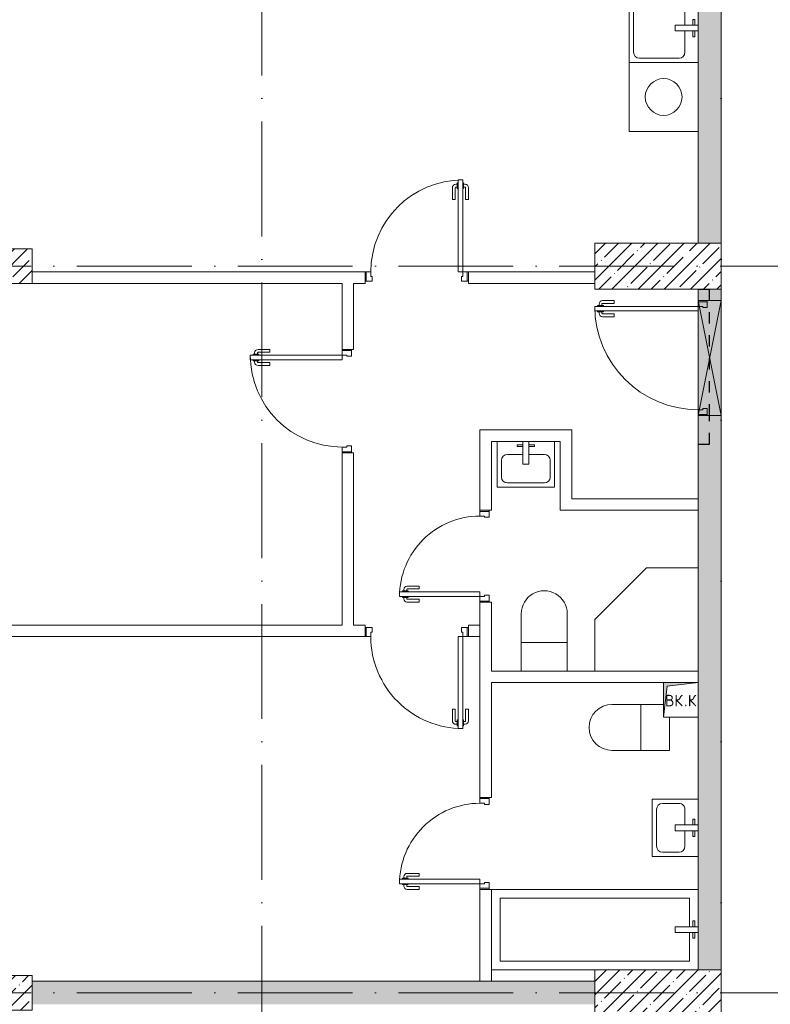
# Model space of a CAD drawing. Header units: millimetres. Extents: x -3267 to 40126, y 29201 to 102288.
# Tile 226 of 256: x 12117 to 18654, y 51319 to 59889. Entities that reach past the tile are written whole.
import ezdxf

# ---------------------------------------------------------------- set-up
doc = ezdxf.new("R2010")
doc.units = ezdxf.units.MM
doc.linetypes.add('3_ Штрих_ 1 х 1 мм', pattern=[200, 100, -100])
doc.linetypes.add('4_ Штрихпунктир_ 10 х 2 мм', pattern=[1400, 1000, -200, 0, -200])
for name, color, linetype, lineweight in [('A-____-NOTE-TEXT', 5, 'Continuous', 5), ('A-DOOR-____-MCUT', 7, 'Continuous', 18), ('A-DOOR-____-OTLN', 7, 'Continuous', 9), ('A-DOOR-FRAM-MCUT', 7, 'Continuous', 18), ('A-GLAZ-____-MCUT', 7, 'Continuous', 9), ('A-GLAZ-____-OTLN', 7, 'Continuous', 9), ('A-WALL-____-PATT', 7, 'Continuous', 9), ('I-WALL-____-MCUT', 7, 'Continuous', 9), ('I-WALL-____-OTLN', 7, 'Continuous', 9), ('M-EQPM-____-OTLN', 7, 'Continuous', 9), ('P-SANR-FIXT-OTLN', 7, 'Continuous', 9), ('S-BEAM-____-OTLN', 7, 'Continuous', 9), ('S-COLS-____-MCUT', 7, 'Continuous', 9), ('S-COLS-____-OTLN', 7, 'Continuous', 9), ('S-GRID-____-OTLN', 7, 'Continuous', 9)]:
    doc.layers.add(name, color=color, linetype=linetype, lineweight=lineweight)
doc.styles.add('GOST Common', font='GOST_Common.ttf', dxfattribs={"height": 100})
pattern_1 = [(135, (150.28, 188.64), (-282.8427, 3e-14), [5, -395]), (135, (174.9, 237.36), (-282.8427, 3e-14), [5, -395]), (135, (211.96, 236.53), (-282.8427, 3e-14), [5, -395]), (135, (114.96, 223.96), (-282.8427, 3e-14), [5, -395]), (135, (77.54, 223.96), (-282.8427, 3e-14), [5, -395]), (135, (57.44, 184.52), (-282.8427, 3e-14), [5, -395]), (135, (66.21, 142.9), (-282.8427, 3e-14), [5, -395]), (135, (107.33, 161), (-282.8427, 3e-14), [5, -395]), (135, (99.08, 130.94), (-282.8427, 3e-14), [5, -395]), (135, (22.6, 136.46), (-282.8427, 3e-14), [5, -395]), (135, (21.16, 168.08), (-282.8427, 3e-14), [5, -395]), (135, (46.13, 96.12), (-282.8427, 3e-14), [5, -395]), (135, (3.54, 74.6), (-282.8427, 3e-14), [5, -395]), (135, (40.3, 47.56), (-282.8427, 3e-14), [5, -395]), (135, (39.77, 18.47), (-282.8427, 3e-14), [5, -395]), (135, (76.94, 37.28), (-282.8427, 3e-14), [5, -395]), (135, (114.18, 62.4), (-282.8427, 3e-14), [5, -395]), (135, (139.87, 90.2), (-282.8427, 3e-14), [5, -395]), (135, (141.44, 15.82), (-282.8427, 3e-14), [5, -395]), (135, (188.69, 26.73), (-282.8427, 3e-14), [5, -395]), (135, (176.14, 51.36), (-282.8427, 3e-14), [5, -395]), (135, (177.03, 0), (-282.8427, 3e-14), [5, -395]), (135, (276.61, 8.22), (-282.8427, 3e-14), [5, -395]), (135, (271.19, 31.72), (-282.8427, 3e-14), [5, -395]), (135, (268.29, 119.65), (-282.8427, 3e-14), [5, -395]), (135, (237.92, 101.95), (-282.8427, 3e-14), [5, -395]), (135, (237.92, 158.27), (-282.8427, 3e-14), [5, -395]), (135, (260.4, 204.35), (-282.8427, 3e-14), [5, -395]), (135, (275.54, 235.4), (-282.8427, 3e-14), [5, -395]), (135, (117.62, 268.96), (-282.8427, 3e-14), [5, -395]), (135, (203.62, 273.83), (-282.8427, 3e-14), [5, -395]), (135, (47.24, 279.3), (-282.8427, 3e-14), [5, -395]), (135, (23.2, 266.16), (-282.8427, 3e-14), [5, -395]), (135, (42.78, 232.52), (-282.8427, 3e-14), [5, -395]), (135, (177.76, 90.57), (-282.8427, 3e-14), [5, -395]), (135, (181.12, 121.8), (-282.8427, 3e-14), [5, -395]), (135, (206.73, 172.06), (-282.8427, 3e-14), [5, -395]), (135, (143.14, 136.62), (-282.8427, 3e-14), [5, -395]), (135, (211.51, 131.86), (-282.8427, 3e-14), [5, -395]), (135, (81.47, 95.1), (-282.8427, 3e-14), [5, -395]), (135, (235.13, 60.46), (-282.8427, 3e-14), [5, -395]), (135, (242.24, 4.89), (-282.8427, 3e-14), [5, -395]), (45, (0, 106.07), (-282.8427, 0), []), (45, (106.07, 0), (-282.8427, 0), []), (45, (176.78, 0), (-282.8427, 0), []), (45, (0, 176.78), (-282.8427, 0), [])]

# ---------------------------------------------------------------- blocks, each defined once
blk = doc.blocks.new('АР_Дверь однопольная - 1000х2100h_900__Вход в кв_EI30-4133551-ВКК_02_К1_З_ЭОМ_кабель_')
at = {"layer": 'A-DOOR-____-MCUT', "color": 253, "lineweight": 13, "true_color": 0xaaaaaa}
for p, q in [((450, 1000), (410, 1000)), ((410, 1000), (410, 100)), ((450, 100), (450, 1000)), ((410, 100), (450, 100))]:
    blk.add_line(p, q, dxfattribs=at)
at = {"layer": 'A-DOOR-____-OTLN', "color": 253, "lineweight": 5, "true_color": 0xaaaaaa}
for p, q in [((402, 962.5), (390, 962.5)), ((402, 975), (402, 925)), ((410, 975), (402, 975)), ((450, 975), (458, 975)), ((458, 975), (458, 925)), ((458, 962.5), (470, 962.5)), ((360, 830), (360, 932.5)), ((385, 830), (385, 932.5)), ((402, 937.5), (390, 937.5)), ((402, 925), (410, 925)), ((458, 925), (450, 925)), ((458, 937.5), (470, 937.5)), ((475, 830), (475, 932.5)), ((500, 830), (500, 932.5)), ((385, 830), (360, 830)), ((475, 830), (500, 830))]:
    blk.add_line(p, q, dxfattribs=at)
for centre, radius, start, end in [((450, 100), 900, 90, 180), ((390, 932.5), 30, 90, 180), ((470, 932.5), 30, 0, 90), ((390, 932.5), 4.99, 90, 180), ((470, 932.5), 4.99, 0, 90)]:
    blk.add_arc(centre, radius, start, end, dxfattribs=at)
at = {"layer": 'A-DOOR-FRAM-MCUT', "color": 253, "lineweight": 13, "true_color": 0xaaaaaa}
for p, q in [((-490, 100), (-500, 100)), ((-450, 100), (-490, 100)), ((-490, 100), (-490, 20)), ((-450, 60), (-450, 100)), ((490, 100), (450, 100)), ((450, 100), (450, 60)), ((490, 20), (490, 100)), ((490, 100), (500, 100)), ((-490, 20), (-500, 20)), ((-490, 20), (-440, 20)), ((-440, 60), (-450, 60)), ((-440, 20), (-440, 60)), ((450, 60), (440, 60)), ((440, 60), (440, 20)), ((440, 20), (490, 20)), ((490, 20), (500, 20))]:
    blk.add_line(p, q, dxfattribs=at)
blk = doc.blocks.new('АР_Дверь однопольная - 800х2100h_700__Глухая_Су апарт_тип_эт-1417734-ВКК_02_К1_З_ЭОМ_кабель_')
at = {"layer": 'A-DOOR-____-MCUT', "color": 253, "lineweight": 13, "true_color": 0xaaaaaa}
for p, q in [((-350, 750), (-350, 50)), ((-310, 750), (-350, 750)), ((-310, 50), (-310, 750)), ((-350, 50), (-310, 50))]:
    blk.add_line(p, q, dxfattribs=at)
at = {"layer": 'A-DOOR-____-OTLN', "color": 253, "lineweight": 5, "true_color": 0xaaaaaa}
for p, q in [((-358, 712.5), (-370, 712.5)), ((-358, 687.5), (-370, 687.5)), ((-358, 725), (-358, 675)), ((-350, 725), (-358, 725)), ((-310, 725), (-302, 725)), ((-302, 725), (-302, 675)), ((-302, 712.5), (-290, 712.5)), ((-302, 687.5), (-290, 687.5)), ((-400, 580), (-400, 682.5)), ((-375, 580), (-375, 682.5)), ((-358, 675), (-350, 675)), ((-302, 675), (-310, 675)), ((-285, 580), (-285, 682.5)), ((-260, 580), (-260, 682.5)), ((-375, 580), (-400, 580)), ((-285, 580), (-260, 580))]:
    blk.add_line(p, q, dxfattribs=at)
for centre, radius, start, end in [((-370, 682.5), 30, 90, 180), ((-370, 682.5), 4.99, 90, 180), ((-350, 50), 700, 360, 90), ((-290, 682.5), 30, 360, 90), ((-290, 682.5), 4.99, 360, 90)]:
    blk.add_arc(centre, radius, start, end, dxfattribs=at)
at = {"layer": 'A-DOOR-FRAM-MCUT', "color": 253, "lineweight": 13, "true_color": 0xaaaaaa}
for p, q in [((-390, 50), (-400, 50)), ((-350, 50), (-390, 50)), ((-390, 50), (-390, -30)), ((-350, 10), (-350, 50)), ((-340, 10), (-350, 10)), ((-340, -30), (-340, 10)), ((350, 10), (340, 10)), ((340, 10), (340, -30)), ((390, 50), (350, 50)), ((350, 50), (350, 10)), ((390, -30), (390, 50)), ((390, 50), (400, 50)), ((-390, -30), (-400, -30)), ((-390, -30), (-340, -30)), ((340, -30), (390, -30)), ((390, -30), (400, -30))]:
    blk.add_line(p, q, dxfattribs=at)
blk = doc.blocks.new('АР_Дверь однопольная - 900х2100h_800__Глухая_Межкомнатные апарт_тип_эт-1418795-ВКК_02_К1_З_ЭОМ_кабель_')
at = {"layer": 'A-DOOR-____-MCUT', "color": 253, "lineweight": 13, "true_color": 0xaaaaaa}
for p, q in [((400, 850), (360, 850)), ((360, 850), (360, 50)), ((400, 50), (400, 850)), ((360, 50), (400, 50))]:
    blk.add_line(p, q, dxfattribs=at)
at = {"layer": 'A-DOOR-____-OTLN', "color": 253, "lineweight": 5, "true_color": 0xaaaaaa}
for p, q in [((310, 680), (310, 782.5)), ((335, 680), (335, 782.5)), ((352, 812.5), (340, 812.5)), ((352, 787.5), (340, 787.5)), ((352, 825), (352, 775)), ((360, 825), (352, 825)), ((352, 775), (360, 775)), ((400, 825), (408, 825)), ((408, 775), (400, 775)), ((408, 825), (408, 775)), ((408, 812.5), (420, 812.5)), ((408, 787.5), (420, 787.5)), ((425, 680), (425, 782.5)), ((450, 680), (450, 782.5)), ((335, 680), (310, 680)), ((425, 680), (450, 680))]:
    blk.add_line(p, q, dxfattribs=at)
for centre, radius, start, end in [((400, 50), 800, 90, 180), ((340, 782.5), 30, 90, 180), ((340, 782.5), 4.99, 90, 180), ((420, 782.5), 30, 0, 90), ((420, 782.5), 4.99, 0, 90)]:
    blk.add_arc(centre, radius, start, end, dxfattribs=at)
at = {"layer": 'A-DOOR-FRAM-MCUT', "color": 253, "lineweight": 13, "true_color": 0xaaaaaa}
for p, q in [((-440, 50), (-450, 50)), ((-400, 50), (-440, 50)), ((-440, 50), (-440, -30)), ((-400, 10), (-400, 50)), ((-390, 10), (-400, 10)), ((-390, -30), (-390, 10)), ((400, 10), (390, 10)), ((390, 10), (390, -30)), ((440, 50), (400, 50)), ((400, 50), (400, 10)), ((440, -30), (440, 50)), ((440, 50), (450, 50)), ((-440, -30), (-450, -30)), ((-440, -30), (-390, -30)), ((390, -30), (440, -30)), ((440, -30), (450, -30))]:
    blk.add_line(p, q, dxfattribs=at)
blk = doc.blocks.new('АР_Дверь однопольная - 900х2100h_800__Глухая_Межкомнатные апарт_тип_эт-1418783-ВКК_02_К1_З_ЭОМ_кабель_')
at = {"layer": 'A-DOOR-____-MCUT', "color": 253, "lineweight": 13, "true_color": 0xaaaaaa}
for p, q in [((-400, 850), (-400, 50)), ((-360, 850), (-400, 850)), ((-360, 50), (-360, 850)), ((-400, 50), (-360, 50))]:
    blk.add_line(p, q, dxfattribs=at)
at = {"layer": 'A-DOOR-____-OTLN', "color": 253, "lineweight": 5, "true_color": 0xaaaaaa}
for p, q in [((-450, 680), (-450, 782.5)), ((-425, 680), (-425, 782.5)), ((-408, 812.5), (-420, 812.5)), ((-408, 787.5), (-420, 787.5)), ((-408, 825), (-408, 775)), ((-400, 825), (-408, 825)), ((-408, 775), (-400, 775)), ((-360, 825), (-352, 825)), ((-352, 775), (-360, 775)), ((-352, 825), (-352, 775)), ((-352, 812.5), (-340, 812.5)), ((-352, 787.5), (-340, 787.5)), ((-335, 680), (-335, 782.5)), ((-310, 680), (-310, 782.5)), ((-425, 680), (-450, 680)), ((-335, 680), (-310, 680))]:
    blk.add_line(p, q, dxfattribs=at)
for centre, radius, start, end in [((-420, 782.5), 30, 90, 180), ((-420, 782.5), 4.99, 90, 180), ((-400, 50), 800, 360, 90), ((-340, 782.5), 30, 360, 90), ((-340, 782.5), 4.99, 360, 90)]:
    blk.add_arc(centre, radius, start, end, dxfattribs=at)
at = {"layer": 'A-DOOR-FRAM-MCUT', "color": 253, "lineweight": 13, "true_color": 0xaaaaaa}
for p, q in [((-440, 50), (-450, 50)), ((-400, 50), (-440, 50)), ((-440, 50), (-440, -30)), ((-400, 10), (-400, 50)), ((-390, 10), (-400, 10)), ((-390, -30), (-390, 10)), ((400, 10), (390, 10)), ((390, 10), (390, -30)), ((440, 50), (400, 50)), ((400, 50), (400, 10)), ((440, -30), (440, 50)), ((440, 50), (450, 50)), ((-440, -30), (-450, -30)), ((-440, -30), (-390, -30)), ((390, -30), (440, -30)), ((440, -30), (450, -30))]:
    blk.add_line(p, q, dxfattribs=at)
blk = doc.blocks.new('КР_Колонна_ЖБ_Прямоугольная - 300x2400h_B40-1049138-ВКК_02_К1_З_ЭОМ_кабель_')
at = {"layer": 'S-COLS-____-OTLN', "lineweight": 5, "true_color": 0xaaaaaa}
h = blk.add_hatch(dxfattribs=at)
h.set_pattern_fill('FP_3', color=253, style=0, pattern_type=2)
h.set_pattern_definition([(315, (-51700, 9300), (114.04925, 114.04925), []), (315, (-51700, 9185.95), (114.04925, 114.04925), [201.613, -40.323, 3.353, -36.97])])
h.paths.add_polyline_path([(-150, 1200), (-150, -1200), (150, -1200), (150, 1200)])
at = {"layer": 'S-COLS-____-MCUT', "color": 253, "lineweight": 5, "true_color": 0xaaaaaa}
for p, q in [((150, 1200), (-150, 1200)), ((-150, 1200), (-150, -1200)), ((150, -1200), (150, 1200)), ((-150, -1200), (150, -1200))]:
    blk.add_line(p, q, dxfattribs=at)
blk = doc.blocks.new('КР_Колонна_ЖБ_Прямоугольная - 400x1100h_B40-1049140-ВКК_02_К1_З_ЭОМ_кабель_')
at = {"layer": 'S-COLS-____-OTLN', "lineweight": 5, "true_color": 0xaaaaaa}
h = blk.add_hatch(dxfattribs=at)
h.set_pattern_fill('FP_4', color=253, style=0, pattern_type=2)
h.set_pattern_definition([(315, (-51700, 15950), (114.04925, 114.04925), []), (315, (-51700, 15835.95), (114.04925, 114.04925), [201.613, -40.323, 3.353, -36.97])])
h.paths.add_polyline_path([(-200, -550), (200, -550), (200, 550), (-200, 550)])
at = {"layer": 'S-COLS-____-MCUT', "color": 253, "lineweight": 5, "true_color": 0xaaaaaa}
for p, q in [((200, 550), (-200, 550)), ((-200, 550), (-200, -550)), ((200, -550), (200, 550)), ((-200, -550), (200, -550))]:
    blk.add_line(p, q, dxfattribs=at)
blk = doc.blocks.new('КР_Колонна_ЖБ_Прямоугольная - 300x2400h_B40-V6-ВКК_02_К1_З_ЭОМ_кабель_')
at = {"layer": 'S-COLS-____-OTLN', "lineweight": 5, "true_color": 0xaaaaaa}
h = blk.add_hatch(dxfattribs=at)
h.set_pattern_fill('FP_7', color=253, style=0, pattern_type=2)
h.set_pattern_definition([(315, (-58025, 9300), (114.04925, 114.04925), []), (315, (-58025, 9185.95), (114.04925, 114.04925), [201.613, -40.323, 3.353, -36.97])])
h.paths.add_polyline_path([(-150, 1200), (-150, -1200), (150, -1200), (150, 1200)])
at = {"layer": 'S-COLS-____-MCUT', "color": 253, "lineweight": 5, "true_color": 0xaaaaaa}
for p, q in [((150, 1200), (-150, 1200)), ((-150, 1200), (-150, -1200)), ((150, -1200), (150, 1200)), ((-150, -1200), (150, -1200))]:
    blk.add_line(p, q, dxfattribs=at)
blk = doc.blocks.new('КР_Колонна_ЖБ_Прямоугольная - 400x1100h_B40-V21-ВКК_02_К1_З_ЭОМ_кабель_')
at = {"layer": 'S-COLS-____-OTLN', "lineweight": 5, "true_color": 0xaaaaaa}
h = blk.add_hatch(dxfattribs=at)
h.set_pattern_fill('FP_22', color=253, style=0, pattern_type=2)
h.set_pattern_definition([(315, (-58025, 15950), (114.04925, 114.04925), []), (315, (-58025, 15835.95), (114.04925, 114.04925), [201.613, -40.323, 3.353, -36.97])])
h.paths.add_polyline_path([(-200, -550), (200, -550), (200, 550), (-200, 550)])
at = {"layer": 'S-COLS-____-MCUT', "color": 253, "lineweight": 5, "true_color": 0xaaaaaa}
for p, q in [((200, 550), (-200, 550)), ((-200, 550), (-200, -550)), ((200, -550), (200, 550)), ((-200, -550), (200, -550))]:
    blk.add_line(p, q, dxfattribs=at)
blk = doc.blocks.new('АР_Канал вертикальный прямоугольный - ВК_К-7548682-ВКК_02_К1_З_ЭОМ_кабель_')
at = {"layer": 'M-EQPM-____-OTLN', "lineweight": 5, "true_color": 0xe2e2e2}
blk.add_hatch(color=254, dxfattribs=at).paths.add_polyline_path([(-150, -150), (-120, 120), (150, 150), (-150, 150)])
at = {"layer": 'M-EQPM-____-OTLN', "color": 253, "lineweight": 13, "true_color": 0xaaaaaa}
for p, q in [((150, 150), (-150, 150)), ((-150, 150), (-150, -150)), ((150, 150), (-150, 150)), ((-150, 150), (-150, -150)), ((-150, -150), (-120, 120)), ((-150, -150), (-120, 120)), ((-120, 120), (150, 150)), ((-120, 120), (150, 150)), ((150, -150), (150, 150)), ((-150, -150), (150, -150))]:
    blk.add_line(p, q, dxfattribs=at)
at = {"layer": 'M-EQPM-____-OTLN', "color": 253, "lineweight": 5, "true_color": 0xaaaaaa}
for p, q in [((-150, -150), (-150, 150)), ((-150, 150), (150, 150)), ((150, 150), (150, -150)), ((150, -150), (-150, -150))]:
    blk.add_line(p, q, dxfattribs=at)
blk = doc.blocks.new('A-PLU-toilet-2-2D - L600xW600xH900-V33-ВКК_02_К1_З_ЭОМ_кабель_')
at = {"layer": 'P-SANR-FIXT-OTLN', "color": 253, "lineweight": 5, "true_color": 0xaaaaaa}
for p, q in [((250, 0), (-250, 0)), ((-250, 0), (-250, -290)), ((-250, 0), (-250, -290)), ((250, 0), (-250, 0)), ((0, 0), (0, -400)), ((-200, -400), (250, -400)), ((-200, -400), (250, -400))]:
    blk.add_line(p, q, dxfattribs=at)
blk.add_arc((250, -200), 200, 270, 90, dxfattribs=at)
blk.add_arc((250, -200), 200, 270, 90, dxfattribs=at)
blk = doc.blocks.new('A-PLU-toilet-2-2D - L600xW600xH900-V32-ВКК_02_К1_З_ЭОМ_кабель_')
at = {"layer": 'P-SANR-FIXT-OTLN', "color": 253, "lineweight": 5, "true_color": 0xaaaaaa}
for p, q in [((250, 0), (-250, 0)), ((250, 0), (-250, 0)), ((0, 0), (0, -400)), ((-250, -400), (250, -400)), ((-250, -400), (250, -400))]:
    blk.add_line(p, q, dxfattribs=at)
blk.add_arc((250, -200), 200, 270, 90, dxfattribs=at)
blk.add_arc((250, -200), 200, 270, 90, dxfattribs=at)
blk = doc.blocks.new('A-PLU-Bath-2-2D - 700x1800-906843-ВКК_02_К1_З_ЭОМ_кабель_')
at = {"layer": 'P-SANR-FIXT-OTLN', "color": 253, "lineweight": 5, "true_color": 0xaaaaaa}
for p, q in [((-900, 350), (900, 350)), ((900, 350), (-900, 350)), ((825, 275), (-825, 275)), ((-825, 275), (-825, 25)), ((825, -275), (825, 275)), ((-700, 25), (-900, 25)), ((-870, 75), (-855, 75)), ((-870, 25), (-870, 75)), ((-855, 75), (-855, 25)), ((-700, -25), (-700, 25)), ((-900, -25), (-700, -25)), ((-870, -25), (-870, -75)), ((-870, -75), (-855, -75)), ((-855, -75), (-855, -25)), ((-825, -25), (-825, -275)), ((-825, -275), (825, -275)), ((900, -350), (-900, -350)), ((-900, -350), (900, -350))]:
    blk.add_line(p, q, dxfattribs=at)
blk = doc.blocks.new('A-PLU-Sink-2D - 400 x 500mm-909903-ВКК_02_К1_З_ЭОМ_кабель_')
at = {"layer": 'P-SANR-FIXT-OTLN', "color": 253, "lineweight": 5, "true_color": 0xaaaaaa}
for p, q in [((-234.3, 197.7), (265.7, 197.7)), ((-234.3, -202.3), (-234.3, 197.7)), ((265.7, 197.7), (-234.3, 197.7)), ((-234.3, 197.7), (-234.3, -202.3)), ((265.7, 197.7), (265.7, -202.3)), ((265.7, -202.3), (265.7, 197.7)), ((-196.2, -37.2), (-196.2, 108.8)), ((-145.4, 159.6), (176.8, 159.6)), ((227.6, 108.8), (227.6, -37.2)), ((-9.3, -2.3), (-9.3, -202.3)), ((40.7, -2.3), (-9.3, -2.3)), ((40.7, -202.3), (40.7, -2.3)), ((-9.3, -88), (-145.4, -88)), ((-59.3, -172.3), (-59.3, -157.3)), ((-59.3, -157.3), (-9.3, -157.3)), ((176.8, -88), (40.7, -88)), ((90.7, -157.3), (40.7, -157.3)), ((90.7, -172.3), (90.7, -157.3)), ((-9.3, -172.3), (-59.3, -172.3)), ((40.7, -172.3), (90.7, -172.3))]:
    blk.add_line(p, q, dxfattribs=at)
for centre, start, end in [((-145.4, 108.8), 90, 180), ((176.8, 108.8), 360, 90), ((-145.4, -37.2), 180, 270), ((176.8, -37.2), 270, 0)]:
    blk.add_arc(centre, 50.8, start, end, dxfattribs=at)
blk = doc.blocks.new('A-PLU-Sink-2D - 400 x 500mm-V53-ВКК_02_К1_З_ЭОМ_кабель_')
at = {"layer": 'P-SANR-FIXT-OTLN', "color": 253, "lineweight": 5, "true_color": 0xaaaaaa}
for p, q in [((-234.3, 202.3), (-234.3, -197.7)), ((-234.3, -197.7), (-234.3, 202.3)), ((-59.3, 172.3), (-59.3, 157.3)), ((-9.3, 172.3), (-59.3, 172.3)), ((-9.3, 2.3), (-9.3, 202.3)), ((40.7, 202.3), (40.7, 2.3)), ((40.7, 172.3), (90.7, 172.3)), ((90.7, 172.3), (90.7, 157.3)), ((265.7, -197.7), (265.7, 202.3)), ((265.7, 202.3), (265.7, -197.7)), ((-9.3, 88), (-145.4, 88)), ((-59.3, 157.3), (-9.3, 157.3)), ((90.7, 157.3), (40.7, 157.3)), ((176.8, 88), (40.7, 88)), ((-196.2, 37.2), (-196.2, -108.8)), ((40.7, 2.3), (-9.3, 2.3)), ((227.6, -108.8), (227.6, 37.2)), ((-145.4, -159.6), (176.8, -159.6)), ((-234.3, -197.7), (265.7, -197.7)), ((265.7, -197.7), (-234.3, -197.7))]:
    blk.add_line(p, q, dxfattribs=at)
for centre, start, end in [((-145.4, 37.2), 90, 180), ((176.8, 37.2), 360, 90), ((-145.4, -108.8), 180, 270), ((176.8, -108.8), 270, 0)]:
    blk.add_arc(centre, 50.8, start, end, dxfattribs=at)
blk = doc.blocks.new('A-PLU-Sink-2D - 600 x 600mm-V52-ВКК_02_К1_З_ЭОМ_кабель_')
at = {"layer": 'P-SANR-FIXT-OTLN', "color": 253, "lineweight": 5, "true_color": 0xaaaaaa}
for p, q in [((-284.3, 302.3), (-284.3, -297.7)), ((-284.3, -297.7), (-284.3, 302.3)), ((-59.3, 272.3), (-59.3, 257.3)), ((-9.3, 272.3), (-59.3, 272.3)), ((-59.3, 257.3), (-9.3, 257.3)), ((-9.3, 102.3), (-9.3, 302.3)), ((40.7, 302.3), (40.7, 102.3)), ((40.7, 272.3), (90.7, 272.3)), ((90.7, 257.3), (40.7, 257.3)), ((90.7, 272.3), (90.7, 257.3)), ((315.7, -297.7), (315.7, 302.3)), ((315.7, 302.3), (315.7, -297.7)), ((-9.3, 188), (-195.4, 188)), ((226.8, 188), (40.7, 188)), ((-246.2, 137.2), (-246.2, -208.8)), ((40.7, 102.3), (-9.3, 102.3)), ((277.6, -208.8), (277.6, 137.2)), ((-284.3, -297.7), (315.7, -297.7)), ((315.7, -297.7), (-284.3, -297.7)), ((-195.4, -259.6), (226.8, -259.6))]:
    blk.add_line(p, q, dxfattribs=at)
for centre, start, end in [((-195.4, 137.2), 90, 180), ((226.8, 137.2), 360, 90), ((-195.4, -208.8), 180, 270), ((226.8, -208.8), 270, 0)]:
    blk.add_arc(centre, 50.8, start, end, dxfattribs=at)
blk = doc.blocks.new('A-FUR-Washing-2D - 600x600-V58-ВКК_02_К1_З_ЭОМ_кабель_')
at = {"layer": 'P-SANR-FIXT-OTLN', "color": 253, "lineweight": 5, "true_color": 0xaaaaaa}
for p, q in [((300, 0), (-300, 0)), ((-300, 0), (-300, -600)), ((-300, 0), (-300, -600)), ((300, 0), (-300, 0)), ((-300, -600), (300, -600)), ((-300, -600), (300, -600))]:
    blk.add_line(p, q, dxfattribs=at)
blk.add_circle((0, -300), 160, dxfattribs=at)
blk = doc.blocks.new('A-PLU-Shower_Corner_2D - 900x900-951159-ВКК_02_К1_З_ЭОМ_кабель_')
at = {"layer": 'P-SANR-FIXT-OTLN', "color": 253, "lineweight": 5, "true_color": 0xaaaaaa}
for p, q in [((-450, 900), (-900, 450)), ((-450, 900), (-900, 450)), ((0, 900), (-450, 900)), ((-450, 900), (0, 900)), ((-900, 450), (-900, 0)), ((-900, 0), (-900, 450))]:
    blk.add_line(p, q, dxfattribs=at)
blk = doc.blocks.new('АР_Отверстие прямоугольное - ОВВ-3897721-ВКК_02_К1_З_ЭОМ_кабель_')
at = {"layer": 'A-GLAZ-____-OTLN', "lineweight": 5, "true_color": 0xf0f0f0}
blk.add_hatch(color=7, dxfattribs=at).paths.add_polyline_path([(625, -100), (625, 100), (-375, 100), (-375, -100), (399.2, -100)])
at = {"layer": 'A-GLAZ-____-MCUT', "color": 253, "lineweight": 5, "true_color": 0xaaaaaa}
for p, q in [((-375, 100), (-375, -100)), ((625, 100), (625, -100))]:
    blk.add_line(p, q, dxfattribs=at)
at = {"layer": 'A-GLAZ-____-OTLN', "color": 253, "lineweight": 5, "true_color": 0xaaaaaa}
for p, q in [((625, 100), (-375, -100)), ((-375, 100), (625, -100))]:
    blk.add_line(p, q, dxfattribs=at)
at = {"layer": 'A-GLAZ-____-OTLN', "color": 253, "lineweight": 13, "true_color": 0xaaaaaa}
for p, q in [((625, 100), (-375, 100)), ((-375, 100), (-375, -100)), ((625, -100), (625, 100)), ((-375, -100), (625, -100))]:
    blk.add_line(p, q, dxfattribs=at)
blk = doc.blocks.new('АР_Перемычка - 200_Уx2_50x5__250-Оп_100_50x5_-5288730-ВКК_02_К1_З_ЭОМ_кабель_')
at = {"layer": 'S-BEAM-____-OTLN', "color": 9, "linetype": '3_ Штрих_ 1 х 1 мм', "lineweight": 25, "true_color": 0xc4c4c4}
for p, q in [((-750, 100), (-750, -100)), ((600, 100), (600, -100)), ((-750, 0), (-500, 0)), ((-500, 0), (500, 0)), ((500, 0), (600, 0))]:
    blk.add_line(p, q, dxfattribs=at)
blk = doc.blocks.new('Наметкина 10_РД_АР_К1_отсоединено_rvt-1-ВКК_02_К1_З_ЭОМ_кабель_')
at = {"layer": 'A-WALL-____-PATT', "lineweight": 5, "true_color": 0xaaaaaa}
h = blk.add_hatch(dxfattribs=at)
h.set_pattern_fill('FP_1', color=253, style=0, pattern_type=2)
h.set_pattern_definition(pattern_1)
h.paths.add_polyline_path([(16500, 58225), (16500, 64100), (16300, 64100), (16300, 58225)])
h = blk.add_hatch(dxfattribs=at)
h.set_pattern_fill('FP_1', color=253, style=0, pattern_type=2)
h.set_pattern_definition(pattern_1)
h.paths.add_polyline_path([(16500, 51900), (16500, 56725), (16300, 56725), (16300, 51900)])
h.paths.add_polyline_path([(16500, 57725), (16500, 57825), (16300, 57825), (16300, 57725)])
h = blk.add_hatch(dxfattribs=at)
h.set_pattern_fill('FP_1', color=253, style=0, pattern_type=2)
h.set_pattern_definition(pattern_1)
h.paths.add_polyline_path([(15400, 51600), (15400, 51800), (10500, 51800), (10500, 51600), (14692.6, 51600)])
at = {"layer": 'I-WALL-____-MCUT', "color": 253, "lineweight": 5, "true_color": 0xaaaaaa}
for p, q in [((16500, 58225), (16500, 64100)), ((16300, 60700), (16300, 58225)), ((16300, 57825), (16300, 57725)), ((16500, 57725), (16500, 57825)), ((16300, 57725), (16500, 57725)), ((16500, 56725), (16300, 56725)), ((16300, 56725), (16300, 54400)), ((16500, 51900), (16500, 56725)), ((16300, 54100), (16300, 51900)), ((15400, 51800), (10500, 51800))]:
    blk.add_line(p, q, dxfattribs=at)
at = {"layer": 'I-WALL-____-OTLN', "color": 253, "lineweight": 5, "true_color": 0xaaaaaa}
for p, q in [((10500, 57975), (13400, 57975)), ((13400, 57875), (13400, 57975)), ((14300, 57975), (15400, 57975)), ((14300, 57975), (14300, 57875)), ((13200, 57875), (10500, 57875)), ((13200, 57300), (13200, 57875)), ((13400, 57875), (13300, 57875)), ((13300, 57875), (13300, 57300)), ((15400, 57875), (14300, 57875)), ((13200, 57300), (13300, 57300)), ((14400, 56600), (15100, 56600)), ((14400, 56600), (14400, 56500)), ((15200, 56600), (15100, 56600)), ((15200, 56600), (15200, 56000)), ((14400, 55900), (14400, 56500)), ((15100, 56500), (14500, 56500)), ((14500, 56500), (14500, 55900)), ((15100, 56000), (15100, 56500)), ((13200, 54900), (13200, 56400)), ((13300, 56400), (13200, 56400)), ((13300, 56400), (13300, 54900)), ((15100, 55900), (15100, 56000)), ((15200, 56000), (16300, 56000)), ((14400, 55900), (14500, 55900)), ((16300, 55900), (15100, 55900)), ((14400, 53400), (14400, 55100)), ((14500, 55100), (14400, 55100)), ((14500, 55100), (14500, 54500)), ((8300, 54900), (13200, 54900)), ((13300, 54900), (13400, 54900)), ((13400, 54800), (13400, 54900)), ((14300, 54900), (14400, 54900)), ((14300, 54900), (14300, 54800)), ((14400, 54800), (14400, 54900)), ((13400, 54800), (8300, 54800)), ((14400, 54800), (14300, 54800)), ((14500, 54500), (16300, 54500)), ((14500, 54400), (14500, 53400)), ((16000, 54400), (14500, 54400)), ((14400, 53400), (14500, 53400)), ((14400, 51800), (14400, 52600)), ((14500, 52600), (14400, 52600)), ((14500, 52600), (14500, 51800))]:
    blk.add_line(p, q, dxfattribs=at)
at = {"layer": 'A-DOOR-____-OTLN', "color": 253, "lineweight": 5, "true_color": 0xaaaaaa}
blk.add_blockref('АР_Дверь однопольная - 900х2100h_800__Глухая_Межкомнатные апарт_тип_эт-1418795-ВКК_02_К1_З_ЭОМ_кабель_', (13850, 57925), dxfattribs=at)
for name, p, rotation in [('АР_Дверь однопольная - 1000х2100h_900__Вход в кв_EI30-4133551-ВКК_02_К1_З_ЭОМ_кабель_', (16400, 57225), 89.99999999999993), ('АР_Дверь однопольная - 900х2100h_800__Глухая_Межкомнатные апарт_тип_эт-1418795-ВКК_02_К1_З_ЭОМ_кабель_', (13250, 56850), 89.99999999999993), ('АР_Дверь однопольная - 800х2100h_700__Глухая_Су апарт_тип_эт-1417734-ВКК_02_К1_З_ЭОМ_кабель_', (14450, 55500), 89.9999999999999), ('АР_Дверь однопольная - 900х2100h_800__Глухая_Межкомнатные апарт_тип_эт-1418783-ВКК_02_К1_З_ЭОМ_кабель_', (13850, 54850), 180), ('АР_Дверь однопольная - 800х2100h_700__Глухая_Су апарт_тип_эт-1417734-ВКК_02_К1_З_ЭОМ_кабель_', (14450, 53000), 89.9999999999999)]:
    blk.add_blockref(name, p, dxfattribs=dict(at, rotation=rotation))
at = {"layer": 'A-GLAZ-____-OTLN', "color": 253, "lineweight": 5, "true_color": 0xaaaaaa, "rotation": 89.99999999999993}
blk.add_blockref('АР_Отверстие прямоугольное - ОВВ-3897721-ВКК_02_К1_З_ЭОМ_кабель_', (16400, 57100), dxfattribs=at)
at = {"layer": 'M-EQPM-____-OTLN', "color": 253, "lineweight": 5, "true_color": 0xaaaaaa}
blk.add_blockref('АР_Канал вертикальный прямоугольный - ВК_К-7548682-ВКК_02_К1_З_ЭОМ_кабель_', (16150, 54250), dxfattribs=at)
at = {"layer": 'P-SANR-FIXT-OTLN', "color": 253, "lineweight": 5, "true_color": 0xaaaaaa}
for name, p, rotation in [('A-PLU-Sink-2D - 600 x 600mm-V52-ВКК_02_К1_З_ЭОМ_кабель_', (15997.7, 60112.9), 269.999999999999), ('A-PLU-toilet-2-2D - L600xW600xH900-V32-ВКК_02_К1_З_ЭОМ_кабель_', (14760, 54750), 89.99999999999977), ('A-PLU-toilet-2-2D - L600xW600xH900-V33-ВКК_02_К1_З_ЭОМ_кабель_', (15800, 53810), 180), ('A-PLU-Sink-2D - 400 x 500mm-909903-ВКК_02_К1_З_ЭОМ_кабель_', (16097.7, 53120.6), 90.00000000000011), ('A-PLU-Bath-2-2D - 700x1800-906843-ВКК_02_К1_З_ЭОМ_кабель_', (15400, 52250.2), 180)]:
    blk.add_blockref(name, p, dxfattribs=dict(at, rotation=rotation))
for name, p in [('A-FUR-Washing-2D - 600x600-V58-ВКК_02_К1_З_ЭОМ_кабель_', (16000, 59797.2)), ('A-PLU-Sink-2D - 400 x 500mm-V53-ВКК_02_К1_З_ЭОМ_кабель_', (14784.1, 56297.7)), ('A-PLU-Shower_Corner_2D - 900x900-951159-ВКК_02_К1_З_ЭОМ_кабель_', (16300, 54500))]:
    blk.add_blockref(name, p, dxfattribs=at)
at = {"layer": 'S-BEAM-____-OTLN', "color": 253, "lineweight": 5, "true_color": 0xaaaaaa, "rotation": 89.99999999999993}
blk.add_blockref('АР_Перемычка - 200_Уx2_50x5__250-Оп_100_50x5_-5288730-ВКК_02_К1_З_ЭОМ_кабель_', (16400, 57225), dxfattribs=at)
at = {"layer": 'S-COLS-____-OTLN', "color": 253, "lineweight": 5, "true_color": 0xaaaaaa, "rotation": 89.9999999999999}
for name, p in [('КР_Колонна_ЖБ_Прямоугольная - 400x1100h_B40-V21-ВКК_02_К1_З_ЭОМ_кабель_', (15950, 58025)), ('КР_Колонна_ЖБ_Прямоугольная - 300x2400h_B40-V6-ВКК_02_К1_З_ЭОМ_кабель_', (9300, 58025)), ('КР_Колонна_ЖБ_Прямоугольная - 300x2400h_B40-1049138-ВКК_02_К1_З_ЭОМ_кабель_', (9300, 51700)), ('КР_Колонна_ЖБ_Прямоугольная - 400x1100h_B40-1049140-ВКК_02_К1_З_ЭОМ_кабель_', (15950, 51700))]:
    blk.add_blockref(name, p, dxfattribs=at)
at = {"layer": 'A-____-NOTE-TEXT', "color": 253, "lineweight": 5, "true_color": 0xaaaaaa, "char_height": 100, "attachment_point": 1, "style": 'GOST Common'}
for s, insert, width in [('ВК', (16012.4, 54293.6), 200.422), ('\\fGOST Common|b0|i0|c204|p34|;К', (16210.8, 54293.6), 96.202), ('\\fGOST Common|b0|i0|c204|p34|;.', (16177.8, 54293.6), 40.084)]:
    blk.add_mtext(s, dxfattribs=dict(at, insert=insert, width=width))

msp = doc.modelspace()

# ---------------------------------------------------------------- linework, layer by layer
at = {"layer": 'S-GRID-____-OTLN', "color": 253, "linetype": '4_ Штрихпунктир_ 10 х 2 мм', "true_color": 0xaaaaaa}
for p, q in [((14225.6, 30000.7), (14225.6, 101488.3)), ((18225.6, 30000.7), (18225.6, 101488.3)), ((38817.9, 57743.7), (-2467.3, 57743.7)), ((38817.9, 51418.7), (-2467.3, 51418.7))]:
    msp.add_line(p, q, dxfattribs=at)

# ---------------------------------------------------------------- block references
at = {"lineweight": 5}
msp.add_blockref('Наметкина 10_РД_АР_К1_отсоединено_rvt-1-ВКК_02_К1_З_ЭОМ_кабель_', (1725.6, -281.3), dxfattribs=at)

doc.saveas('drawing.dxf')
